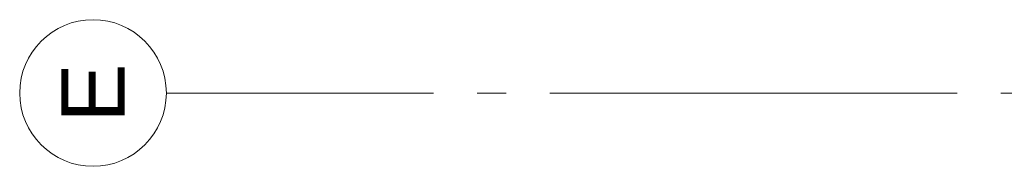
# Model space of a CAD drawing. Header units: millimetres. Extents: x -38031 to 123247, y -16330 to 129979.
# Tile 32 of 148: x -38031 to -33331, y 27745 to 28445. Entities that reach past the tile are written whole.
import ezdxf

# ---------------------------------------------------------------- set-up
doc = ezdxf.new("R2010")
doc.units = ezdxf.units.MM
doc.header["$LTSCALE"] = 50
doc.linetypes.add('STYLE_11', pattern=[5, 3.888855, -0.416718, 0.277786, -0.416641])
doc.layers.add('BOUWKUNDIG', color=8, linetype='Continuous')
doc.layers.add('stramien', color=1, linetype='STYLE_11', lineweight=15)
doc.styles.add('Arial', font='ARIAL.TTF')

# ---------------------------------------------------------------- blocks, each defined once
blk = doc.blocks.new('200254 W 210 11-06-2007')
at = {"layer": 'stramien', "ltscale": 10}
blk.add_line((-74199, 3107.4), (-38499, 3107.4), dxfattribs=at)
at = {"linetype": 'Continuous'}
blk.add_wipeout([(-73879.8, 3457.4), (-73845.5, 3455.8), (-73811.5, 3450.7), (-73778.2, 3442.4), (-73745.9, 3430.8), (-73714.8, 3416.1), (-73685.4, 3398.5), (-73657.8, 3378), (-73632.3, 3354.9), (-73609.3, 3329.5), (-73588.8, 3301.9), (-73571.1, 3272.4), (-73556.5, 3241.4), (-73544.9, 3209), (-73536.5, 3175.7), (-73531.5, 3141.8), (-73529.8, 3107.4), (-73531.5, 3073.1), (-73536.5, 3039.2), (-73544.9, 3005.8), (-73556.5, 2973.5), (-73571.1, 2942.5), (-73588.8, 2913), (-73609.3, 2885.4), (-73632.3, 2860), (-73657.8, 2836.9), (-73685.4, 2816.4), (-73714.8, 2798.8), (-73745.9, 2784.1), (-73778.2, 2772.5), (-73811.5, 2764.2), (-73845.5, 2759.1), (-73879.8, 2757.4), (-73914.1, 2759.1), (-73948.1, 2764.2), (-73981.4, 2772.5), (-74013.8, 2784.1), (-74044.8, 2798.8), (-74074.3, 2816.4), (-74101.8, 2836.9), (-74127.3, 2860), (-74150.4, 2885.4), (-74170.8, 2913), (-74188.5, 2942.5), (-74203.2, 2973.5), (-74214.7, 3005.8), (-74223.1, 3039.2), (-74228.1, 3073.1), (-74229.8, 3107.4), (-74228.1, 3141.8), (-74223.1, 3175.7), (-74214.7, 3209), (-74203.2, 3241.4), (-74188.5, 3272.4), (-74170.8, 3301.9), (-74150.4, 3329.5), (-74127.3, 3354.9), (-74101.8, 3378), (-74074.3, 3398.5), (-74044.8, 3416.1), (-74013.8, 3430.8), (-73981.4, 3442.4), (-73948.1, 3450.7), (-73914.1, 3455.8)], dxfattribs=at).dxf.layer = 'stramien'
at = {"layer": 'stramien', "linetype": 'Continuous'}
blk.add_line((-73526.1, 3107.4), (-72851.1, 3107.4), dxfattribs=at)
blk.add_circle((-73879.8, 3107.4), 350, dxfattribs=at)
at = {"layer": 'stramien', "insert": (-73879.8, 3107.4), "char_height": 303.05, "attachment_point": 5, "rotation": 90, "line_spacing_factor": 0.967741, "style": 'Arial'}
blk.add_mtext('{\\C1;\\lE}', dxfattribs=at)

msp = doc.modelspace()

# ---------------------------------------------------------------- block references
at = {"layer": 'BOUWKUNDIG'}
msp.add_blockref('200254 W 210 11-06-2007', (36199, 24987.6), dxfattribs=at)

doc.saveas('drawing.dxf')
